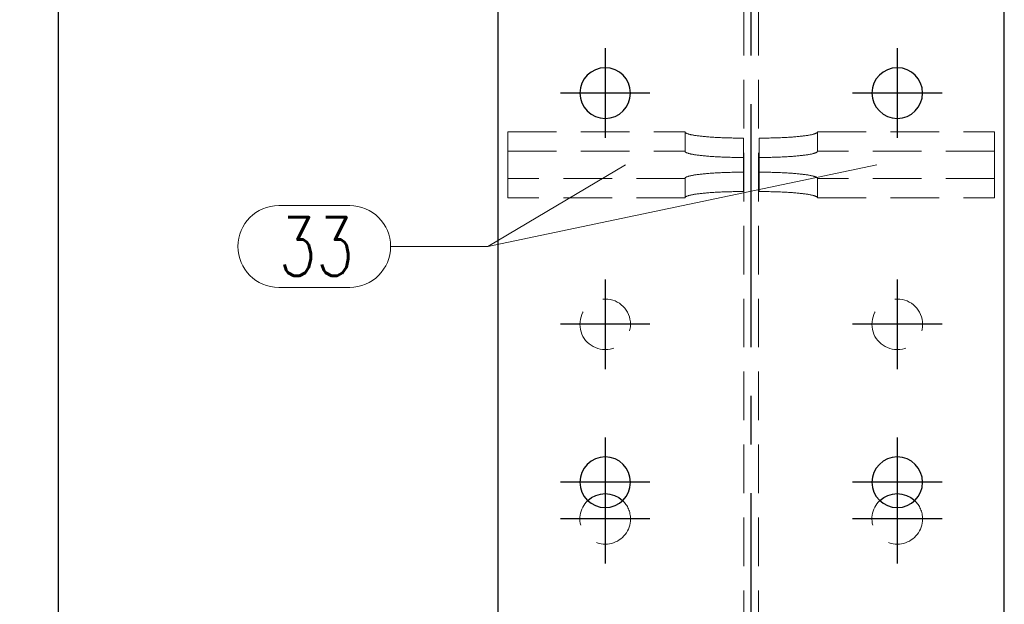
# Model space of a CAD drawing. Header units: millimetres. Extents: x 2097 to 3301, y 14853 to 15503.
# Tile 49 of 97: x 2521 to 2572, y 15377 to 15407. Entities that reach past the tile are written whole.
import ezdxf

# ---------------------------------------------------------------- set-up
doc = ezdxf.new("R2010")
doc.units = ezdxf.units.MM
doc.header["$LTSCALE"] = 10
doc.linetypes.add('HIDDEN', pattern=[0.375, 0.25, -0.125])
doc.linetypes.add('MITTE', pattern=[2, 1.25, -0.25, 0.25, -0.25])
doc.layers.get('Defpoints').update_dxf_attribs({"color": 1})
for name, color, linetype, lineweight in [('PS_DIM', 4, 'Continuous', 13), ('PS_Hidden', 2, 'HIDDEN', 9), ('PS_Pos', 1, 'Continuous', 15), ('PS_SOLID', 7, 'Continuous', 30)]:
    doc.layers.add(name, color=color, linetype=linetype, lineweight=lineweight)
doc.layers.add('PS_MID', color=5, linetype='MITTE')
doc.styles.add('simplex', font='simplex.shx', dxfattribs={"width": 0.75})
doc.dimstyles.new('1_10_GŁ_DS1-LS10', dxfattribs={"dimtxt": 2, "dimasz": 2, "dimexe": 2, "dimexo": 5, "dimgap": 1, "dimtad": 1, "dimjust": 4, "dimdec": 0, "dimlfac": 10, "dimtxsty": 'simplex', "dimblk1": 'NONE', "dimsah": 1, "dimcen": 2, "dimclrd": 256, "dimclre": 256, "dimclrt": 3, "dimadec": 1, "dimazin": 0, "dimtfac": 1, "dimtdec": 0, "dimtmove": 2, "dimatfit": 3, "dimfxl": 1, "dimarcsym": 0})

# ---------------------------------------------------------------- blocks, each defined once
blk = doc.blocks.new('*D1406')
at = {"layer": 'Defpoints', "color": 0, "transparency": 16777216}
for p in [(2523.076, 15433.044), (2544.049, 15433.044), (2571.649, 15223.911)]:
    blk.add_point(p, dxfattribs=at)
at = {"layer": 'PS_DIM', "lineweight": -2, "transparency": 16777216}
for p, q in [((2539.049, 15433.044), (2521.076, 15433.044)), ((2523.076, 15223.911), (2523.076, 15431.044)), ((2566.649, 15223.911), (2521.076, 15223.911))]:
    blk.add_line(p, q, dxfattribs=at)
at = {"layer": 'PS_DIM', "transparency": 16777216}
blk.add_solid([(2522.743, 15431.044), (2523.409, 15431.044), (2523.076, 15433.044)], dxfattribs=at)
at = {"layer": 'PS_DIM', "color": 3, "transparency": 16777216, "insert": (2526.739, 15435.064), "char_height": 2, "attachment_point": 5, "rotation": 0.0573, "style": 'simplex'}
blk.add_mtext('6470', dxfattribs=at)
blk = doc.blocks.new('_None')
blk = doc.blocks.new('*D1407')
at = {"layer": 'Defpoints', "color": 0, "transparency": 16777216}
for p in [(2523.076, 15439.044), (2544.049, 15439.044), (2571.649, 15223.911)]:
    blk.add_point(p, dxfattribs=at)
at = {"layer": 'PS_DIM', "lineweight": -2, "transparency": 16777216}
for p, q in [((2539.049, 15439.044), (2521.076, 15439.044)), ((2523.076, 15223.911), (2523.076, 15437.044)), ((2566.649, 15223.911), (2521.076, 15223.911))]:
    blk.add_line(p, q, dxfattribs=at)
at = {"layer": 'PS_DIM', "transparency": 16777216}
blk.add_solid([(2522.743, 15437.044), (2523.409, 15437.044), (2523.076, 15439.044)], dxfattribs=at)
at = {"layer": 'PS_DIM', "color": 3, "transparency": 16777216, "insert": (2526.739, 15441.064), "char_height": 2, "attachment_point": 5, "rotation": 0.0573, "style": 'simplex'}
blk.add_mtext('6530', dxfattribs=at)
blk = doc.blocks.new('*D1408')
at = {"layer": 'Defpoints', "color": 0, "transparency": 16777216}
for p in [(2523.076, 15456.044), (2555.539, 15456.044), (2571.649, 15223.911)]:
    blk.add_point(p, dxfattribs=at)
at = {"layer": 'PS_DIM', "lineweight": -2, "transparency": 16777216}
for p, q in [((2550.539, 15456.044), (2521.076, 15456.044)), ((2523.076, 15223.911), (2523.076, 15454.044)), ((2566.649, 15223.911), (2521.076, 15223.911))]:
    blk.add_line(p, q, dxfattribs=at)
at = {"layer": 'PS_DIM', "transparency": 16777216}
blk.add_solid([(2522.743, 15454.044), (2523.409, 15454.044), (2523.076, 15456.044)], dxfattribs=at)
at = {"layer": 'PS_DIM', "color": 3, "transparency": 16777216, "insert": (2526.739, 15458.064), "char_height": 2, "attachment_point": 5, "rotation": 0.0573, "style": 'simplex'}
blk.add_mtext('6700', dxfattribs=at)
blk = doc.blocks.new('*X507')
at = {"color": 1}
for p, q in [((2765.099, 15399.422), (2745.127, 15395.226)), ((2734.385, 15397.326), (2738.027, 15397.326)), ((2740.127, 15395.226), (2745.127, 15395.226)), ((2734.385, 15393.126), (2738.027, 15393.126))]:
    blk.add_line(p, q, dxfattribs=at)
for centre, start, end in [((2734.385, 15395.226), 90, 270), ((2738.027, 15395.226), 270, 90)]:
    blk.add_arc(centre, 2.1, start, end, dxfattribs=at)
at = {"color": 2, "style": 'simplex', "width": 0.75}
blk.add_text('33', height=3, dxfattribs=at).set_placement((2734.385, 15393.726))
blk = doc.blocks.new('*X508')
at = {"color": 1}
for p, q in [((2752.199, 15399.422), (2745.127, 15395.226)), ((2734.385, 15397.326), (2738.027, 15397.326)), ((2740.127, 15395.226), (2745.127, 15395.226)), ((2734.385, 15393.126), (2738.027, 15393.126))]:
    blk.add_line(p, q, dxfattribs=at)
for centre, start, end in [((2734.385, 15395.226), 90, 270), ((2738.027, 15395.226), 270, 90)]:
    blk.add_arc(centre, 2.1, start, end, dxfattribs=at)
at = {"color": 2, "style": 'simplex', "width": 0.75}
blk.add_text('33', height=3, dxfattribs=at).set_placement((2734.385, 15393.726))

msp = doc.modelspace()

# ---------------------------------------------------------------- linework, layer by layer
at = {"layer": 'PS_Hidden', "color": 2, "linetype": 'HIDDEN'}
for p, q in [((2558.274, 15330.044), (2558.274, 15456.044)), ((2559.024, 15330.044), (2559.024, 15456.044)), ((2546.149, 15398.725), (2546.149, 15401.113)), ((2546.149, 15401.113), (2555.249, 15401.113)), ((2555.249, 15401.105), (2555.249, 15401.113)), ((2555.249, 15401.113), (2555.249, 15400.118)), ((2555.252, 15401.096), (2555.249, 15401.105)), ((2555.257, 15401.088), (2555.252, 15401.096)), ((2555.264, 15401.08), (2555.257, 15401.088)), ((2555.273, 15401.072), (2555.264, 15401.08)), ((2555.283, 15401.064), (2555.273, 15401.072)), ((2555.296, 15401.056), (2555.283, 15401.064)), ((2555.31, 15401.049), (2555.296, 15401.056)), ((2555.326, 15401.041), (2555.31, 15401.049)), ((2555.344, 15401.033), (2555.326, 15401.041)), ((2555.364, 15401.025), (2555.344, 15401.033)), ((2555.386, 15401.017), (2555.364, 15401.025)), ((2555.41, 15401.01), (2555.386, 15401.017)), ((2555.435, 15401.002), (2555.41, 15401.01)), ((2555.463, 15400.995), (2555.435, 15401.002)), ((2555.492, 15400.987), (2555.463, 15400.995)), ((2555.523, 15400.98), (2555.492, 15400.987)), ((2555.555, 15400.972), (2555.523, 15400.98)), ((2555.589, 15400.965), (2555.555, 15400.972)), ((2555.625, 15400.958), (2555.589, 15400.965)), ((2555.663, 15400.951), (2555.625, 15400.958)), ((2555.703, 15400.944), (2555.663, 15400.951)), ((2555.744, 15400.937), (2555.703, 15400.944)), ((2555.786, 15400.931), (2555.744, 15400.937)), ((2555.83, 15400.924), (2555.786, 15400.931)), ((2555.876, 15400.918), (2555.83, 15400.924)), ((2555.923, 15400.911), (2555.876, 15400.918)), ((2555.972, 15400.905), (2555.923, 15400.911)), ((2556.022, 15400.899), (2555.972, 15400.905)), ((2556.074, 15400.893), (2556.022, 15400.899)), ((2556.127, 15400.887), (2556.074, 15400.893)), ((2556.182, 15400.882), (2556.127, 15400.887)), ((2556.237, 15400.876), (2556.182, 15400.882)), ((2556.294, 15400.871), (2556.237, 15400.876)), ((2556.353, 15400.866), (2556.294, 15400.871)), ((2556.412, 15400.861), (2556.353, 15400.866)), ((2556.473, 15400.856), (2556.412, 15400.861)), ((2556.535, 15400.851), (2556.473, 15400.856)), ((2560.824, 15400.856), (2560.762, 15400.851)), ((2560.885, 15400.861), (2560.824, 15400.856)), ((2560.944, 15400.866), (2560.885, 15400.861)), ((2561.003, 15400.871), (2560.944, 15400.866)), ((2561.06, 15400.876), (2561.003, 15400.871)), ((2561.115, 15400.882), (2561.06, 15400.876)), ((2561.17, 15400.887), (2561.115, 15400.882)), ((2561.223, 15400.893), (2561.17, 15400.887)), ((2561.275, 15400.899), (2561.223, 15400.893)), ((2561.325, 15400.905), (2561.275, 15400.899)), ((2561.374, 15400.911), (2561.325, 15400.905)), ((2561.421, 15400.918), (2561.374, 15400.911)), ((2561.467, 15400.924), (2561.421, 15400.918)), ((2561.511, 15400.931), (2561.467, 15400.924)), ((2561.553, 15400.937), (2561.511, 15400.931)), ((2561.594, 15400.944), (2561.553, 15400.937)), ((2561.634, 15400.951), (2561.594, 15400.944)), ((2561.672, 15400.958), (2561.634, 15400.951)), ((2561.708, 15400.965), (2561.672, 15400.958)), ((2561.742, 15400.972), (2561.708, 15400.965)), ((2561.775, 15400.98), (2561.742, 15400.972)), ((2561.805, 15400.987), (2561.775, 15400.98)), ((2561.834, 15400.995), (2561.805, 15400.987)), ((2561.862, 15401.002), (2561.834, 15400.995)), ((2561.887, 15401.01), (2561.862, 15401.002)), ((2561.911, 15401.017), (2561.887, 15401.01)), ((2561.933, 15401.025), (2561.911, 15401.017)), ((2561.953, 15401.033), (2561.933, 15401.025)), ((2561.971, 15401.041), (2561.953, 15401.033)), ((2561.987, 15401.049), (2561.971, 15401.041)), ((2562.001, 15401.056), (2561.987, 15401.049)), ((2562.014, 15401.064), (2562.001, 15401.056)), ((2562.024, 15401.072), (2562.014, 15401.064)), ((2562.033, 15401.08), (2562.024, 15401.072)), ((2562.04, 15401.088), (2562.033, 15401.08)), ((2562.045, 15401.096), (2562.04, 15401.088)), ((2562.048, 15401.105), (2562.045, 15401.096)), ((2562.049, 15401.113), (2562.048, 15401.105)), ((2562.049, 15401.113), (2571.149, 15401.113)), ((2562.049, 15400.118), (2562.049, 15401.113)), ((2571.149, 15401.113), (2571.149, 15398.725)), ((2556.598, 15400.847), (2556.535, 15400.851)), ((2556.662, 15400.842), (2556.598, 15400.847)), ((2556.727, 15400.838), (2556.662, 15400.842)), ((2556.793, 15400.834), (2556.727, 15400.838)), ((2556.86, 15400.83), (2556.793, 15400.834)), ((2556.927, 15400.827), (2556.86, 15400.83)), ((2556.996, 15400.823), (2556.927, 15400.827)), ((2557.065, 15400.82), (2556.996, 15400.823)), ((2557.136, 15400.817), (2557.065, 15400.82)), ((2557.207, 15400.814), (2557.136, 15400.817)), ((2557.278, 15400.811), (2557.207, 15400.814)), ((2557.35, 15400.809), (2557.278, 15400.811)), ((2557.423, 15400.807), (2557.35, 15400.809)), ((2557.497, 15400.804), (2557.423, 15400.807)), ((2557.57, 15400.802), (2557.497, 15400.804)), ((2557.645, 15400.801), (2557.57, 15400.802)), ((2557.719, 15400.799), (2557.645, 15400.801)), ((2557.794, 15400.798), (2557.719, 15400.799)), ((2557.87, 15400.797), (2557.794, 15400.798)), ((2557.945, 15400.796), (2557.87, 15400.797)), ((2558.021, 15400.795), (2557.945, 15400.796)), ((2558.097, 15400.795), (2558.021, 15400.795)), ((2558.173, 15400.794), (2558.097, 15400.795)), ((2558.249, 15400.794), (2558.173, 15400.794)), ((2558.249, 15400.794), (2558.249, 15399.043)), ((2559.049, 15399.043), (2559.049, 15400.794)), ((2559.125, 15400.794), (2559.049, 15400.794)), ((2559.2, 15400.795), (2559.125, 15400.794)), ((2559.276, 15400.795), (2559.2, 15400.795)), ((2559.352, 15400.796), (2559.276, 15400.795)), ((2559.428, 15400.797), (2559.352, 15400.796)), ((2559.503, 15400.798), (2559.428, 15400.797)), ((2559.578, 15400.799), (2559.503, 15400.798)), ((2559.652, 15400.801), (2559.578, 15400.799)), ((2559.727, 15400.802), (2559.652, 15400.801)), ((2559.8, 15400.804), (2559.727, 15400.802)), ((2559.874, 15400.807), (2559.8, 15400.804)), ((2559.947, 15400.809), (2559.874, 15400.807)), ((2560.019, 15400.811), (2559.947, 15400.809)), ((2560.09, 15400.814), (2560.019, 15400.811)), ((2560.161, 15400.817), (2560.09, 15400.814)), ((2560.232, 15400.82), (2560.161, 15400.817)), ((2560.301, 15400.823), (2560.232, 15400.82)), ((2560.37, 15400.827), (2560.301, 15400.823)), ((2560.438, 15400.83), (2560.37, 15400.827)), ((2560.504, 15400.834), (2560.438, 15400.83)), ((2560.57, 15400.838), (2560.504, 15400.834)), ((2560.635, 15400.842), (2560.57, 15400.838)), ((2560.699, 15400.847), (2560.635, 15400.842)), ((2560.762, 15400.851), (2560.699, 15400.847)), ((2546.149, 15400.118), (2555.249, 15400.118)), ((2555.249, 15400.118), (2555.249, 15400.11)), ((2555.249, 15400.11), (2555.252, 15400.102)), ((2555.252, 15400.102), (2555.257, 15400.094)), ((2555.257, 15400.094), (2555.264, 15400.086)), ((2555.264, 15400.086), (2555.273, 15400.078)), ((2555.273, 15400.078), (2555.283, 15400.07)), ((2555.283, 15400.07), (2555.296, 15400.062)), ((2555.296, 15400.062), (2555.31, 15400.054)), ((2555.31, 15400.054), (2555.326, 15400.046)), ((2555.326, 15400.046), (2555.344, 15400.038)), ((2555.344, 15400.038), (2555.364, 15400.031)), ((2555.364, 15400.031), (2555.386, 15400.023)), ((2555.386, 15400.023), (2555.41, 15400.015)), ((2555.41, 15400.015), (2555.435, 15400.008)), ((2555.435, 15400.008), (2555.463, 15400)), ((2555.463, 15400), (2555.492, 15399.993)), ((2555.492, 15399.993), (2555.523, 15399.985)), ((2555.523, 15399.985), (2555.555, 15399.978)), ((2555.555, 15399.978), (2555.589, 15399.971)), ((2555.589, 15399.971), (2555.625, 15399.964)), ((2555.625, 15399.964), (2555.663, 15399.957)), ((2555.663, 15399.957), (2555.703, 15399.95)), ((2555.703, 15399.95), (2555.744, 15399.943)), ((2555.744, 15399.943), (2555.786, 15399.936)), ((2555.786, 15399.936), (2555.83, 15399.93)), ((2555.83, 15399.93), (2555.876, 15399.923)), ((2555.876, 15399.923), (2555.923, 15399.917)), ((2555.923, 15399.917), (2555.972, 15399.911)), ((2555.972, 15399.911), (2556.022, 15399.905)), ((2556.022, 15399.905), (2556.074, 15399.899)), ((2556.074, 15399.899), (2556.127, 15399.893)), ((2556.127, 15399.893), (2556.182, 15399.888)), ((2556.182, 15399.888), (2556.237, 15399.882)), ((2556.237, 15399.882), (2556.294, 15399.877)), ((2556.294, 15399.877), (2556.353, 15399.872)), ((2556.353, 15399.872), (2556.412, 15399.866)), ((2556.412, 15399.866), (2556.473, 15399.862)), ((2556.473, 15399.862), (2556.535, 15399.857)), ((2556.535, 15399.857), (2556.598, 15399.852)), ((2556.598, 15399.852), (2556.662, 15399.848)), ((2556.662, 15399.848), (2556.727, 15399.844)), ((2556.727, 15399.844), (2556.793, 15399.84)), ((2560.504, 15399.84), (2560.57, 15399.844)), ((2560.57, 15399.844), (2560.635, 15399.848)), ((2560.635, 15399.848), (2560.699, 15399.852)), ((2560.699, 15399.852), (2560.762, 15399.857)), ((2560.762, 15399.857), (2560.824, 15399.862)), ((2560.824, 15399.862), (2560.885, 15399.866)), ((2560.885, 15399.866), (2560.944, 15399.872)), ((2560.944, 15399.872), (2561.003, 15399.877)), ((2561.003, 15399.877), (2561.06, 15399.882)), ((2561.06, 15399.882), (2561.115, 15399.888)), ((2561.115, 15399.888), (2561.17, 15399.893)), ((2561.17, 15399.893), (2561.223, 15399.899)), ((2561.223, 15399.899), (2561.275, 15399.905)), ((2561.275, 15399.905), (2561.325, 15399.911)), ((2561.325, 15399.911), (2561.374, 15399.917)), ((2561.374, 15399.917), (2561.421, 15399.923)), ((2561.421, 15399.923), (2561.467, 15399.93)), ((2561.467, 15399.93), (2561.511, 15399.936)), ((2561.511, 15399.936), (2561.553, 15399.943)), ((2561.553, 15399.943), (2561.594, 15399.95)), ((2561.594, 15399.95), (2561.634, 15399.957)), ((2561.634, 15399.957), (2561.672, 15399.964)), ((2561.672, 15399.964), (2561.708, 15399.971)), ((2561.708, 15399.971), (2561.742, 15399.978)), ((2561.742, 15399.978), (2561.775, 15399.985)), ((2561.775, 15399.985), (2561.805, 15399.993)), ((2561.805, 15399.993), (2561.834, 15400)), ((2561.834, 15400), (2561.862, 15400.008)), ((2561.862, 15400.008), (2561.887, 15400.015)), ((2561.887, 15400.015), (2561.911, 15400.023)), ((2561.911, 15400.023), (2561.933, 15400.031)), ((2561.933, 15400.031), (2561.953, 15400.038)), ((2561.953, 15400.038), (2561.971, 15400.046)), ((2561.971, 15400.046), (2561.987, 15400.054)), ((2561.987, 15400.054), (2562.001, 15400.062)), ((2562.001, 15400.062), (2562.014, 15400.07)), ((2562.014, 15400.07), (2562.024, 15400.078)), ((2562.024, 15400.078), (2562.033, 15400.086)), ((2562.033, 15400.086), (2562.04, 15400.094)), ((2562.04, 15400.094), (2562.045, 15400.102)), ((2562.045, 15400.102), (2562.048, 15400.11)), ((2562.048, 15400.11), (2562.049, 15400.118)), ((2571.149, 15400.118), (2562.049, 15400.118)), ((2556.793, 15399.84), (2556.86, 15399.836)), ((2556.86, 15399.836), (2556.927, 15399.832)), ((2556.927, 15399.832), (2556.996, 15399.829)), ((2556.996, 15399.829), (2557.065, 15399.826)), ((2557.065, 15399.826), (2557.136, 15399.823)), ((2557.136, 15399.823), (2557.207, 15399.82)), ((2557.207, 15399.82), (2557.278, 15399.817)), ((2557.278, 15399.817), (2557.35, 15399.814)), ((2557.35, 15399.814), (2557.423, 15399.812)), ((2557.423, 15399.812), (2557.497, 15399.81)), ((2557.497, 15399.81), (2557.57, 15399.808)), ((2557.57, 15399.808), (2557.645, 15399.806)), ((2557.645, 15399.806), (2557.719, 15399.805)), ((2557.719, 15399.805), (2557.794, 15399.804)), ((2557.794, 15399.804), (2557.87, 15399.802)), ((2557.87, 15399.802), (2557.945, 15399.802)), ((2557.945, 15399.802), (2558.021, 15399.801)), ((2558.021, 15399.801), (2558.097, 15399.8)), ((2558.097, 15399.8), (2558.173, 15399.8)), ((2558.173, 15399.8), (2558.249, 15399.8)), ((2559.049, 15399.8), (2559.125, 15399.8)), ((2559.125, 15399.8), (2559.2, 15399.8)), ((2559.2, 15399.8), (2559.276, 15399.801)), ((2559.276, 15399.801), (2559.352, 15399.802)), ((2559.352, 15399.802), (2559.428, 15399.802)), ((2559.428, 15399.802), (2559.503, 15399.804)), ((2559.503, 15399.804), (2559.578, 15399.805)), ((2559.578, 15399.805), (2559.652, 15399.806)), ((2559.652, 15399.806), (2559.727, 15399.808)), ((2559.727, 15399.808), (2559.8, 15399.81)), ((2559.8, 15399.81), (2559.874, 15399.812)), ((2559.874, 15399.812), (2559.947, 15399.814)), ((2559.947, 15399.814), (2560.019, 15399.817)), ((2560.019, 15399.817), (2560.09, 15399.82)), ((2560.09, 15399.82), (2560.161, 15399.823)), ((2560.161, 15399.823), (2560.232, 15399.826)), ((2560.232, 15399.826), (2560.301, 15399.829)), ((2560.301, 15399.829), (2560.37, 15399.832)), ((2560.37, 15399.832), (2560.438, 15399.836)), ((2560.438, 15399.836), (2560.504, 15399.84)), ((2555.41, 15398.828), (2555.435, 15398.835)), ((2555.435, 15398.835), (2555.463, 15398.843)), ((2555.463, 15398.843), (2555.492, 15398.85)), ((2555.492, 15398.85), (2555.523, 15398.858)), ((2555.523, 15398.858), (2555.555, 15398.865)), ((2555.555, 15398.865), (2555.589, 15398.872)), ((2555.589, 15398.872), (2555.625, 15398.879)), ((2555.625, 15398.879), (2555.663, 15398.886)), ((2555.663, 15398.886), (2555.703, 15398.893)), ((2555.703, 15398.893), (2555.744, 15398.9)), ((2555.744, 15398.9), (2555.786, 15398.907)), ((2555.786, 15398.907), (2555.83, 15398.913)), ((2555.83, 15398.913), (2555.876, 15398.92)), ((2555.876, 15398.92), (2555.923, 15398.926)), ((2555.923, 15398.926), (2555.972, 15398.932)), ((2555.972, 15398.932), (2556.022, 15398.938)), ((2556.022, 15398.938), (2556.074, 15398.944)), ((2556.074, 15398.944), (2556.127, 15398.95)), ((2556.127, 15398.95), (2556.182, 15398.956)), ((2556.182, 15398.956), (2556.237, 15398.961)), ((2556.237, 15398.961), (2556.294, 15398.966)), ((2556.294, 15398.966), (2556.353, 15398.972)), ((2556.353, 15398.972), (2556.412, 15398.977)), ((2556.412, 15398.977), (2556.473, 15398.981)), ((2556.473, 15398.981), (2556.535, 15398.986)), ((2556.535, 15398.986), (2556.598, 15398.991)), ((2556.598, 15398.991), (2556.662, 15398.995)), ((2556.662, 15398.995), (2556.727, 15398.999)), ((2556.727, 15398.999), (2556.793, 15399.003)), ((2556.793, 15399.003), (2556.86, 15399.007)), ((2556.86, 15399.007), (2556.927, 15399.011)), ((2556.927, 15399.011), (2556.996, 15399.014)), ((2556.996, 15399.014), (2557.065, 15399.017)), ((2557.065, 15399.017), (2557.136, 15399.02)), ((2557.136, 15399.02), (2557.207, 15399.023)), ((2557.207, 15399.023), (2557.278, 15399.026)), ((2557.278, 15399.026), (2557.35, 15399.029)), ((2557.35, 15399.029), (2557.423, 15399.031)), ((2557.423, 15399.031), (2557.497, 15399.033)), ((2557.497, 15399.033), (2557.57, 15399.035)), ((2557.57, 15399.035), (2557.645, 15399.037)), ((2557.645, 15399.037), (2557.719, 15399.038)), ((2557.719, 15399.038), (2557.794, 15399.04)), ((2557.794, 15399.04), (2557.87, 15399.041)), ((2557.87, 15399.041), (2557.945, 15399.042)), ((2557.945, 15399.042), (2558.021, 15399.042)), ((2558.021, 15399.042), (2558.097, 15399.043)), ((2558.097, 15399.043), (2558.173, 15399.043)), ((2558.173, 15399.043), (2558.249, 15399.043)), ((2558.249, 15399.043), (2558.249, 15399.043)), ((2558.249, 15399.043), (2558.249, 15398.049)), ((2559.049, 15398.049), (2559.049, 15399.043)), ((2559.049, 15399.043), (2559.125, 15399.043)), ((2559.125, 15399.043), (2559.2, 15399.043)), ((2559.2, 15399.043), (2559.276, 15399.042)), ((2559.276, 15399.042), (2559.352, 15399.042)), ((2559.352, 15399.042), (2559.428, 15399.041)), ((2559.428, 15399.041), (2559.503, 15399.04)), ((2559.503, 15399.04), (2559.578, 15399.038)), ((2559.578, 15399.038), (2559.652, 15399.037)), ((2559.652, 15399.037), (2559.727, 15399.035)), ((2559.727, 15399.035), (2559.8, 15399.033)), ((2559.8, 15399.033), (2559.874, 15399.031)), ((2559.874, 15399.031), (2559.947, 15399.029)), ((2559.947, 15399.029), (2560.019, 15399.026)), ((2560.019, 15399.026), (2560.09, 15399.023)), ((2560.09, 15399.023), (2560.161, 15399.02)), ((2560.161, 15399.02), (2560.232, 15399.017)), ((2560.232, 15399.017), (2560.301, 15399.014)), ((2560.301, 15399.014), (2560.37, 15399.011)), ((2560.37, 15399.011), (2560.438, 15399.007)), ((2560.438, 15399.007), (2560.504, 15399.003)), ((2560.504, 15399.003), (2560.57, 15398.999)), ((2560.57, 15398.999), (2560.635, 15398.995)), ((2560.635, 15398.995), (2560.699, 15398.991)), ((2560.699, 15398.991), (2560.762, 15398.986)), ((2560.762, 15398.986), (2560.824, 15398.981)), ((2560.824, 15398.981), (2560.885, 15398.977)), ((2560.885, 15398.977), (2560.944, 15398.972)), ((2560.944, 15398.972), (2561.003, 15398.966)), ((2561.003, 15398.966), (2561.06, 15398.961)), ((2561.06, 15398.961), (2561.115, 15398.956)), ((2561.115, 15398.956), (2561.17, 15398.95)), ((2561.17, 15398.95), (2561.223, 15398.944)), ((2561.223, 15398.944), (2561.275, 15398.938)), ((2561.275, 15398.938), (2561.325, 15398.932)), ((2561.325, 15398.932), (2561.374, 15398.926)), ((2561.374, 15398.926), (2561.421, 15398.92)), ((2561.421, 15398.92), (2561.467, 15398.913)), ((2561.467, 15398.913), (2561.511, 15398.907)), ((2561.511, 15398.907), (2561.553, 15398.9)), ((2561.553, 15398.9), (2561.594, 15398.893)), ((2561.594, 15398.893), (2561.634, 15398.886)), ((2561.634, 15398.886), (2561.672, 15398.879)), ((2561.672, 15398.879), (2561.708, 15398.872)), ((2561.708, 15398.872), (2561.742, 15398.865)), ((2561.742, 15398.865), (2561.775, 15398.858)), ((2561.775, 15398.858), (2561.805, 15398.85)), ((2561.805, 15398.85), (2561.834, 15398.843)), ((2561.834, 15398.843), (2561.862, 15398.835)), ((2561.862, 15398.835), (2561.887, 15398.828)), ((2546.149, 15397.73), (2546.149, 15398.725)), ((2555.249, 15398.725), (2546.149, 15398.725)), ((2555.249, 15398.733), (2555.252, 15398.741)), ((2555.249, 15398.725), (2555.249, 15398.733)), ((2555.249, 15397.73), (2555.249, 15398.725)), ((2555.252, 15398.741), (2555.257, 15398.749)), ((2555.257, 15398.749), (2555.264, 15398.757)), ((2555.264, 15398.757), (2555.273, 15398.765)), ((2555.273, 15398.765), (2555.283, 15398.773)), ((2555.283, 15398.773), (2555.296, 15398.781)), ((2555.296, 15398.781), (2555.31, 15398.789)), ((2555.31, 15398.789), (2555.326, 15398.797)), ((2555.326, 15398.797), (2555.344, 15398.805)), ((2555.344, 15398.805), (2555.364, 15398.812)), ((2555.364, 15398.812), (2555.386, 15398.82)), ((2555.386, 15398.82), (2555.41, 15398.828)), ((2561.887, 15398.828), (2561.911, 15398.82)), ((2561.911, 15398.82), (2561.933, 15398.812)), ((2561.933, 15398.812), (2561.953, 15398.805)), ((2561.953, 15398.805), (2561.971, 15398.797)), ((2561.971, 15398.797), (2561.987, 15398.789)), ((2561.987, 15398.789), (2562.001, 15398.781)), ((2562.001, 15398.781), (2562.014, 15398.773)), ((2562.014, 15398.773), (2562.024, 15398.765)), ((2562.024, 15398.765), (2562.033, 15398.757)), ((2562.033, 15398.757), (2562.04, 15398.749)), ((2562.04, 15398.749), (2562.045, 15398.741)), ((2562.045, 15398.741), (2562.048, 15398.733)), ((2562.048, 15398.733), (2562.049, 15398.725)), ((2562.049, 15398.725), (2562.049, 15397.73)), ((2571.149, 15398.725), (2562.049, 15398.725)), ((2562.049, 15398.725), (2562.049, 15398.725)), ((2571.149, 15397.73), (2571.149, 15398.725)), ((2555.386, 15397.826), (2555.364, 15397.818)), ((2555.41, 15397.833), (2555.386, 15397.826)), ((2555.435, 15397.841), (2555.41, 15397.833)), ((2555.463, 15397.849), (2555.435, 15397.841)), ((2555.492, 15397.856), (2555.463, 15397.849)), ((2555.523, 15397.863), (2555.492, 15397.856)), ((2555.555, 15397.871), (2555.523, 15397.863)), ((2555.589, 15397.878), (2555.555, 15397.871)), ((2555.625, 15397.885), (2555.589, 15397.878)), ((2555.663, 15397.892), (2555.625, 15397.885)), ((2555.703, 15397.899), (2555.663, 15397.892)), ((2555.744, 15397.906), (2555.703, 15397.899)), ((2555.786, 15397.912), (2555.744, 15397.906)), ((2555.83, 15397.919), (2555.786, 15397.912)), ((2555.876, 15397.925), (2555.83, 15397.919)), ((2555.923, 15397.932), (2555.876, 15397.925)), ((2555.972, 15397.938), (2555.923, 15397.932)), ((2556.022, 15397.944), (2555.972, 15397.938)), ((2556.074, 15397.95), (2556.022, 15397.944)), ((2556.127, 15397.956), (2556.074, 15397.95)), ((2556.182, 15397.961), (2556.127, 15397.956)), ((2556.237, 15397.967), (2556.182, 15397.961)), ((2556.294, 15397.972), (2556.237, 15397.967)), ((2556.353, 15397.977), (2556.294, 15397.972)), ((2556.412, 15397.982), (2556.353, 15397.977)), ((2556.473, 15397.987), (2556.412, 15397.982)), ((2556.535, 15397.992), (2556.473, 15397.987)), ((2556.598, 15397.996), (2556.535, 15397.992)), ((2556.662, 15398.001), (2556.598, 15397.996)), ((2556.727, 15398.005), (2556.662, 15398.001)), ((2556.793, 15398.009), (2556.727, 15398.005)), ((2556.86, 15398.013), (2556.793, 15398.009)), ((2556.927, 15398.016), (2556.86, 15398.013)), ((2556.996, 15398.02), (2556.927, 15398.016)), ((2557.065, 15398.023), (2556.996, 15398.02)), ((2557.136, 15398.026), (2557.065, 15398.023)), ((2557.207, 15398.029), (2557.136, 15398.026)), ((2557.278, 15398.032), (2557.207, 15398.029)), ((2557.35, 15398.034), (2557.278, 15398.032)), ((2557.423, 15398.037), (2557.35, 15398.034)), ((2557.497, 15398.039), (2557.423, 15398.037)), ((2557.57, 15398.041), (2557.497, 15398.039)), ((2557.645, 15398.042), (2557.57, 15398.041)), ((2557.719, 15398.044), (2557.645, 15398.042)), ((2557.794, 15398.045), (2557.719, 15398.044)), ((2557.87, 15398.046), (2557.794, 15398.045)), ((2557.945, 15398.047), (2557.87, 15398.046)), ((2558.021, 15398.048), (2557.945, 15398.047)), ((2558.097, 15398.048), (2558.021, 15398.048)), ((2558.173, 15398.049), (2558.097, 15398.048)), ((2558.249, 15398.049), (2558.173, 15398.049)), ((2559.125, 15398.049), (2559.049, 15398.049)), ((2559.049, 15398.049), (2559.049, 15398.049)), ((2559.2, 15398.048), (2559.125, 15398.049)), ((2559.276, 15398.048), (2559.2, 15398.048)), ((2559.352, 15398.047), (2559.276, 15398.048)), ((2559.428, 15398.046), (2559.352, 15398.047)), ((2559.503, 15398.045), (2559.428, 15398.046)), ((2559.578, 15398.044), (2559.503, 15398.045)), ((2559.652, 15398.042), (2559.578, 15398.044)), ((2559.727, 15398.041), (2559.652, 15398.042)), ((2559.8, 15398.039), (2559.727, 15398.041)), ((2559.874, 15398.037), (2559.8, 15398.039)), ((2559.947, 15398.034), (2559.874, 15398.037)), ((2560.019, 15398.032), (2559.947, 15398.034)), ((2560.09, 15398.029), (2560.019, 15398.032)), ((2560.161, 15398.026), (2560.09, 15398.029)), ((2560.232, 15398.023), (2560.161, 15398.026)), ((2560.301, 15398.02), (2560.232, 15398.023)), ((2560.37, 15398.016), (2560.301, 15398.02)), ((2560.438, 15398.013), (2560.37, 15398.016)), ((2560.504, 15398.009), (2560.438, 15398.013)), ((2560.57, 15398.005), (2560.504, 15398.009)), ((2560.635, 15398.001), (2560.57, 15398.005)), ((2560.699, 15397.996), (2560.635, 15398.001)), ((2560.762, 15397.992), (2560.699, 15397.996)), ((2560.824, 15397.987), (2560.762, 15397.992)), ((2560.885, 15397.982), (2560.824, 15397.987)), ((2560.944, 15397.977), (2560.885, 15397.982)), ((2561.003, 15397.972), (2560.944, 15397.977)), ((2561.06, 15397.967), (2561.003, 15397.972)), ((2561.115, 15397.961), (2561.06, 15397.967)), ((2561.17, 15397.956), (2561.115, 15397.961)), ((2561.223, 15397.95), (2561.17, 15397.956)), ((2561.275, 15397.944), (2561.223, 15397.95)), ((2561.325, 15397.938), (2561.275, 15397.944)), ((2561.374, 15397.932), (2561.325, 15397.938)), ((2561.421, 15397.925), (2561.374, 15397.932)), ((2561.467, 15397.919), (2561.421, 15397.925)), ((2561.511, 15397.912), (2561.467, 15397.919)), ((2561.553, 15397.906), (2561.511, 15397.912)), ((2561.594, 15397.899), (2561.553, 15397.906)), ((2561.634, 15397.892), (2561.594, 15397.899)), ((2561.672, 15397.885), (2561.634, 15397.892)), ((2561.708, 15397.878), (2561.672, 15397.885)), ((2561.742, 15397.871), (2561.708, 15397.878)), ((2561.775, 15397.863), (2561.742, 15397.871)), ((2561.805, 15397.856), (2561.775, 15397.863)), ((2561.834, 15397.849), (2561.805, 15397.856)), ((2561.862, 15397.841), (2561.834, 15397.849)), ((2561.887, 15397.833), (2561.862, 15397.841)), ((2561.911, 15397.826), (2561.887, 15397.833)), ((2561.933, 15397.818), (2561.911, 15397.826)), ((2555.249, 15397.73), (2546.149, 15397.73)), ((2555.252, 15397.747), (2555.249, 15397.739)), ((2555.249, 15397.739), (2555.249, 15397.73)), ((2555.249, 15397.73), (2555.249, 15397.73)), ((2555.257, 15397.755), (2555.252, 15397.747)), ((2555.264, 15397.763), (2555.257, 15397.755)), ((2555.273, 15397.771), (2555.264, 15397.763)), ((2555.283, 15397.779), (2555.273, 15397.771)), ((2555.296, 15397.787), (2555.283, 15397.779)), ((2555.31, 15397.795), (2555.296, 15397.787)), ((2555.326, 15397.802), (2555.31, 15397.795)), ((2555.344, 15397.81), (2555.326, 15397.802)), ((2555.364, 15397.818), (2555.344, 15397.81)), ((2561.953, 15397.81), (2561.933, 15397.818)), ((2561.971, 15397.802), (2561.953, 15397.81)), ((2561.987, 15397.795), (2561.971, 15397.802)), ((2562.001, 15397.787), (2561.987, 15397.795)), ((2562.014, 15397.779), (2562.001, 15397.787)), ((2562.024, 15397.771), (2562.014, 15397.779)), ((2562.033, 15397.763), (2562.024, 15397.771)), ((2562.04, 15397.755), (2562.033, 15397.763)), ((2562.045, 15397.747), (2562.04, 15397.755)), ((2562.048, 15397.739), (2562.045, 15397.747)), ((2562.049, 15397.73), (2562.048, 15397.739)), ((2562.049, 15397.73), (2571.149, 15397.73))]:
    msp.add_line(p, q, dxfattribs=at)
at = {"layer": 'PS_Hidden', "color": 2, "extrusion": (0, 0, -1)}
for centre in [(-2551.149, 15391.227), (-2566.149, 15391.227)]:
    msp.add_circle(centre, 1.3, dxfattribs=at)
at = {"layer": 'PS_Hidden', "extrusion": (0, 0, -1)}
for centre, start, end in [((-2551.149, 15381.227), 180, 46.4222), ((-2551.149, 15381.227), 133.5778, 180), ((-2566.149, 15381.227), 180, 46.4222), ((-2566.149, 15381.227), 133.5778, 180)]:
    msp.add_arc(centre, 1.3, start, end, dxfattribs=at)
at = {"layer": 'PS_MID', "color": 5, "linetype": 'MITTE'}
for p, q in [((2558.649, 15330.044), (2558.649, 15461.044)), ((2551.149, 15405.41), (2551.149, 15400.81)), ((2566.149, 15405.41), (2566.149, 15400.81)), ((2553.449, 15403.11), (2548.849, 15403.11)), ((2568.449, 15403.11), (2563.849, 15403.11)), ((2551.149, 15393.527), (2551.149, 15388.927)), ((2566.149, 15393.527), (2566.149, 15388.927)), ((2553.449, 15391.227), (2548.849, 15391.227)), ((2568.449, 15391.227), (2563.849, 15391.227)), ((2551.149, 15385.41), (2551.149, 15380.81)), ((2566.149, 15385.41), (2566.149, 15380.81)), ((2551.149, 15383.527), (2551.149, 15378.927)), ((2566.149, 15383.527), (2566.149, 15378.927)), ((2553.449, 15383.11), (2548.849, 15383.11)), ((2568.449, 15383.11), (2563.849, 15383.11)), ((2553.449, 15381.227), (2548.849, 15381.227)), ((2568.449, 15381.227), (2563.849, 15381.227))]:
    msp.add_line(p, q, dxfattribs=at)
at = {"layer": 'PS_SOLID', "color": 7, "linetype": 'Continuous'}
for p, q in [((2545.649, 15330.044), (2545.649, 15456.044)), ((2571.649, 15330.044), (2571.649, 15456.044))]:
    msp.add_line(p, q, dxfattribs=at)
at = {"layer": 'PS_SOLID', "color": 7, "extrusion": (0, 0, -1)}
for centre in [(-2551.149, 15403.11), (-2566.149, 15403.11), (-2551.149, 15383.11), (-2566.149, 15383.11)]:
    msp.add_circle(centre, 1.3, dxfattribs=at)
at = {"layer": 'PS_SOLID', "extrusion": (0, 0, -1)}
for centre in [(-2551.149, 15381.227), (-2566.149, 15381.227)]:
    msp.add_arc(centre, 1.3, 46.4222, 133.5778, dxfattribs=at)

# ---------------------------------------------------------------- block references
at = {"layer": 'PS_Pos'}
for name in ['*X507', '*X508']:
    msp.add_blockref(name, (-200, 0), dxfattribs=at)

# ---------------------------------------------------------------- dimensions: what is measured, and where the dimension line sits
at = {"layer": 'PS_DIM'}
for base, p2, text, picture, middle in [((2523.076, 15456.044), (2555.539, 15456.044), '6700', '*D1408', (2526.739, 15458.064)), ((2523.076, 15439.044), (2544.049, 15439.044), '6530', '*D1407', (2526.739, 15441.064)), ((2523.076, 15433.044), (2544.049, 15433.044), '6470', '*D1406', (2526.739, 15435.064))]:
    dim = msp.add_linear_dim(base=base, p1=(2571.649, 15223.911), p2=p2, angle=90, text=text, dimstyle='1_10_GŁ_DS1-LS10', dxfattribs=at)
    dim.commit()
    dim.dimension.update_dxf_attribs({"geometry": picture, "text_midpoint": middle, "dimtype": 160, "text_rotation": 0.0573})

doc.saveas('drawing.dxf')
